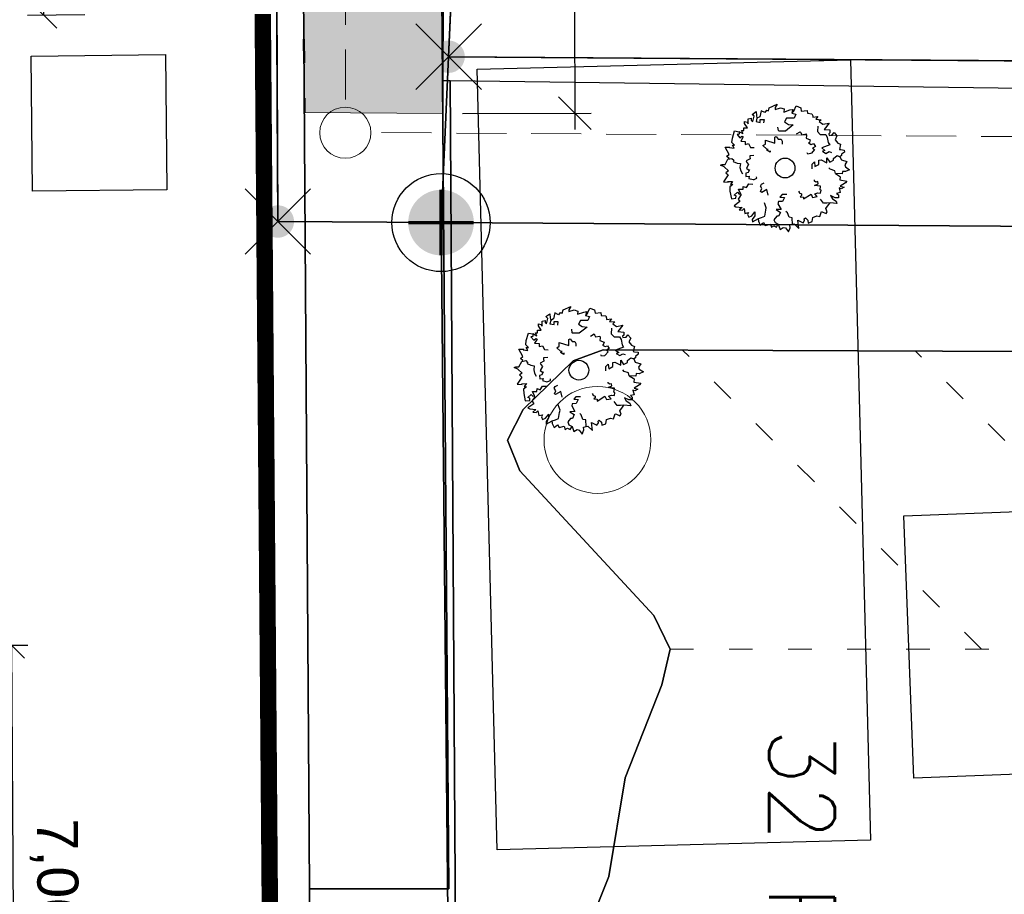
# Model space of a CAD drawing. Header units: metres. Extents: x 339653 to 341672, y 5744753 to 5747397.
# Tile 79 of 256: x 340495 to 340510, y 5745656 to 5745670. Entities that reach past the tile are written whole.
import ezdxf

# ---------------------------------------------------------------- set-up
doc = ezdxf.new("R2010")
doc.units = ezdxf.units.M
doc.header["$LTSCALE"] = 0.03
doc.header["$XCLIPFRAME"] = 2
doc.header["$PDMODE"] = 3
doc.header["$PDSIZE"] = 0.5
doc.linetypes.add('ACAD_ISO03W100', pattern=[30, 12, -18])
doc.linetypes.add('STRICHLINIEX2', pattern=[38.1, 25.4, -12.7])
for name, color, linetype in [('0-Bild', 7, 'Continuous'), ('BAEUME__AKTUELLER_DATENSTAND_', 7, 'Continuous'), ('FLURSTUECKSNUMMER', 7, 'Continuous'), ('P-Markierung', 2, 'Continuous'), ('PF-Gehweg', 41, 'Continuous'), ('PUNKTORT___GRENZPUNKT_3020', 7, 'Continuous'), ('UMRINGE_FAHRBAHN', 7, 'Continuous'), ('UMRINGE_FLURSTUECKSABGRENZUNGEN', 7, 'Continuous'), ('UMRINGE_GEHWEG', 7, 'Continuous'), ('UMRINGE_GRUENSTREIFEN', 7, 'Continuous'), ('UMRINGE_PARKSTREIFEN', 7, 'Continuous'), ('UMRINGE_STRASSENTEILFLAECHEN__G', 7, 'Continuous')]:
    doc.layers.add(name, color=color, linetype=linetype)
for name, color, linetype, lineweight in [('B-Baum', 83, 'Continuous', 25), ('B-Topografische_Linien', 83, 'ACAD_ISO03W100', 18), ('B-V-Kanal_RW', 131, 'STRICHLINIEX2', 18), ('Flurstücke_Grenzpunkte', 7, 'Continuous', 25), ('Historie', 7, 'Continuous', 25), ('P-Bemaßung', 4, 'Continuous', 25), ('P-Bord_rund', 1, 'ACAD_ISO03W100', 50), ('P-Bord_tief', 3, 'Continuous', 35), ('P-TR_Material', 6, 'Continuous', 18), ('Verkehr', 7, 'Continuous', 25)]:
    doc.layers.add(name, color=color, linetype=linetype, lineweight=lineweight)
doc.styles.add('DYN_DIM', font='arial.ttf')
doc.styles.add('FLURSTUECKSNUMMER', font='simplex.shx')
doc.styles.get("Standard").update_dxf_attribs({"font": 'arial.ttf'})
doc.dimstyles.new('M250', dxfattribs={"dimtxt": 0.625, "dimasz": 0.4, "dimexe": 0.25, "dimexo": 0.1, "dimgap": 0.25, "dimtad": 1, "dimzin": 0, "dimtxsty": 'Standard', "dimblk": 'OBLIQUE', "dimcen": 0.05, "dimadec": 0, "dimazin": 0, "dimtfac": 1, "dimtofl": 0, "dimtmove": 1, "dimatfit": 2, "dimldrblk": 'OBLIQUE', "dimfxl": 0.625, "dimfxlon": 1, "dimtolj": 1, "dimtzin": 0, "dimarcsym": 0})
doc.dimstyles.new('M50_Bemaßung 66', dxfattribs={"dimscale": 0.2, "dimtxt": 0.625, "dimasz": 0.5, "dimexe": 0.25, "dimexo": 0.25, "dimgap": 0.25, "dimtad": 1, "dimzin": 0, "dimtxsty": 'DYN_DIM', "dimblk": 'OBLIQUE', "dimcen": -1, "dimdle": 0.25, "dimclrt": 256, "dimaunit": 2, "dimazin": 0, "dimtfac": 0.75, "dimtmove": 1, "dimatfit": 2, "dimfxl": 1, "dimtvp": 1.5, "dimtolj": 1, "dimtzin": 0, "dimarcsym": 0})
picture_1 = doc.add_image_def('image7.jpg', size_in_pixel=(450, 300))
picture_2 = doc.add_image_def('image8.png', size_in_pixel=(1024, 564))

# ---------------------------------------------------------------- blocks, each defined once
blk = doc.blocks.new('2C00108')
at = {"layer": 'B-Baum'}
for p, q in [((2.223, 3.668), (2.162, 3.605)), ((1.194, 3.495), (1.109, 3.447)), ((0.685, 2.973), (0.565, 3.039)), ((0.263, 2.233), (0.229, 2.208)), ((3.675, 2.318), (3.626, 2.281)), ((0.63, 1.133), (0.611, 1.164)), ((3.282, 0.821), (3.327, 0.882)), ((1.153, 0.361), (1.153, 0.408)), ((1.735, 0.202), (1.756, 0.237)), ((2.181, 0.231), (2.233, 0.246))]:
    blk.add_line(p, q, dxfattribs=at)
for points in [[(0.685, 2.973), (0.644, 3.073), (0.705, 3.073), (0.705, 3.16), (0.819, 3.16), (0.732, 3.291), (0.732, 3.347), (0.806, 3.329), (0.846, 3.279), (0.846, 3.429), (0.934, 3.447), (0.934, 3.391), (0.981, 3.347), (1.021, 3.51), (0.961, 3.566), (1.082, 3.653), (1.095, 3.529), (1.109, 3.447), (1.082, 3.347), (1.21, 3.322), (1.21, 3.416), (1.324, 3.416), (1.311, 3.31)], [(1.396, 3.695), (1.346, 3.624), (1.233, 3.679), (1.194, 3.495)], [(1.396, 3.695), (1.456, 3.674), (1.482, 3.768), (1.718, 3.874), (1.657, 3.774), (1.657, 3.718), (1.819, 3.768), (1.933, 3.736), (1.92, 3.637), (2.108, 3.705), (2.196, 3.718), (2.162, 3.605), (2.283, 3.574), (2.236, 3.449), (2.007, 3.449), (1.947, 3.337), (2.061, 3.262), (2.209, 3.249), (1.974, 3.062), (1.772, 3.062), (1.758, 3.074), (1.745, 3.181)], [(2.223, 3.668), (2.297, 3.824), (2.438, 3.768), (2.452, 3.668), (2.627, 3.687), (2.64, 3.605), (2.775, 3.587), (2.802, 3.524), (2.802, 3.48), (2.95, 3.499), (2.889, 3.418), (3.051, 3.405), (2.99, 3.349), (3.103, 3.265)], [(3.103, 3.265), (3.299, 3.303), (3.143, 3.113), (3.321, 3.094), (3.321, 3.008), (3.287, 2.974), (3.297, 2.931), (3.393, 2.946), (3.45, 3.018), (3.532, 2.917), (3.479, 2.797), (3.56, 2.696), (3.645, 2.663), (3.609, 2.505), (3.647, 2.5), (3.757, 2.485), (3.762, 2.423), (3.676, 2.361), (3.675, 2.318)], [(0.263, 2.233), (0.188, 2.296), (0.263, 2.352), (0.141, 2.577), (0.289, 2.577), (0.276, 2.558), (0.417, 2.539), (0.363, 2.633), (0.431, 2.633), (0.35, 2.714), (0.363, 2.845), (0.431, 3.064), (0.565, 3.039), (0.565, 2.964), (0.505, 2.952), (0.592, 2.852), (0.653, 2.902), (0.693, 2.883), (0.619, 2.758), (0.754, 2.746), (0.754, 2.658), (0.855, 2.683), (0.915, 2.564), (1.026, 2.56)], [(2.312, 2.972), (2.42, 3.041), (2.434, 3.013), (2.465, 2.951), (2.596, 2.975), (2.607, 2.924), (2.601, 2.845), (2.724, 2.795), (2.698, 2.712), (2.674, 2.7), (2.755, 2.657), (2.827, 2.679), (2.884, 2.595), (2.796, 2.544), (2.848, 2.501), (2.759, 2.393), (2.735, 2.381), (2.646, 2.364), (2.626, 2.404)], [(2.952, 3.213), (2.939, 3.045), (3.027, 2.957), (3.192, 2.957), (3.239, 2.87), (3.271, 2.709), (3.318, 2.641), (3.075, 2.549), (3.168, 2.476), (3.094, 2.451), (3.2, 2.382), (3.293, 2.441), (3.365, 2.414)], [(1.505, 2.466), (1.505, 2.416), (1.404, 2.479), (1.451, 2.504), (1.404, 2.516), (1.29, 2.622), (1.364, 2.666), (1.364, 2.785), (1.653, 2.691), (1.653, 2.872), (1.693, 2.891), (1.754, 2.81), (1.842, 2.81), (1.868, 2.754), (1.868, 2.666)], [(0.244, 1.852), (0.114, 1.977), (0, 2.027), (0.054, 2.046), (0.141, 2.046), (0.229, 2.208), (0.35, 2.233), (0.404, 2.177), (0.39, 2.14), (0.505, 2.09), (0.606, 2.077), (0.592, 1.952), (0.619, 1.852), (0.666, 1.759)], [(1.015, 2.321), (0.887, 2.313), (0.892, 2.282), (0.903, 2.214), (0.783, 2.156), (0.805, 2.109), (0.856, 2.048), (0.786, 1.935), (0.856, 1.883), (0.883, 1.888), (0.842, 1.805), (0.771, 1.78), (0.774, 1.68), (0.875, 1.69), (0.859, 1.624), (0.994, 1.59), (1.021, 1.594), (1.103, 1.633), (1.096, 1.676)], [(2.778, 1.919), (2.778, 2.056), (2.852, 2.125), (2.866, 1.987), (2.987, 2.05), (2.987, 2.175), (3.054, 2.187), (3.229, 2.094), (3.229, 2.25), (3.317, 2.118), (3.431, 2.175), (3.431, 2.231), (3.539, 2.318), (3.626, 2.281), (3.673, 2.187), (3.835, 2.137), (3.774, 2.037), (3.788, 1.975), (3.916, 1.887), (3.788, 1.831), (3.7, 1.837), (3.687, 1.762), (3.485, 1.769), (3.471, 1.856), (3.33, 1.906), (3.29, 1.95)], [(0.244, 1.852), (0.165, 1.797), (0.233, 1.734), (0.091, 1.522), (0.239, 1.507), (0.227, 1.527), (0.369, 1.533), (0.307, 1.444), (0.374, 1.438), (0.286, 1.365), (0.287, 1.233), (0.333, 1.009), (0.469, 1.021), (0.476, 1.096), (0.417, 1.114), (0.514, 1.205), (0.569, 1.15), (0.611, 1.164), (0.55, 1.296), (0.685, 1.295), (0.693, 1.383), (0.791, 1.348), (0.863, 1.46), (0.978, 1.454)], [(2.366, 1.238), (2.385, 1.207), (2.385, 1.188), (2.459, 1.157), (2.459, 1.107), (2.419, 1.069), (2.52, 1.057), (2.52, 1.001), (2.748, 1.15), (2.796, 1.05), (2.937, 1.075), (2.863, 1.157), (2.95, 1.188), (3.038, 1.175), (3.051, 1.269), (3.024, 1.275), (3.038, 1.394), (2.849, 1.413), (2.964, 1.463), (2.95, 1.531), (2.897, 1.513), (2.849, 1.544), (2.849, 1.581)], [(3.485, 1.769), (3.609, 1.694), (3.636, 1.675), (3.623, 1.582), (3.838, 1.544), (3.798, 1.494), (3.636, 1.394), (3.751, 1.363), (3.663, 1.313), (3.596, 1.338), (3.636, 1.195), (3.522, 1.17), (3.576, 1.126), (3.576, 1.038), (3.475, 1.038), (3.34, 1.107), (3.394, 1.007), (3.509, 0.938), (3.535, 0.864), (3.327, 0.882), (3.226, 0.87), (3.125, 0.87), (3.035, 0.995)], [(1.452, 1.119), (1.411, 1.292), (1.256, 1.199), (1.219, 1.224), (1.258, 1.318), (1.213, 1.393), (1.247, 1.445), (1.322, 1.49)], [(0.63, 1.133), (0.558, 1.028), (0.541, 0.999), (0.592, 0.92), (0.412, 0.796), (0.47, 0.767), (0.658, 0.744), (0.567, 0.668), (0.668, 0.659), (0.718, 0.71), (0.742, 0.562), (0.856, 0.587), (0.825, 0.525), (0.862, 0.446), (0.953, 0.488), (1.047, 0.606), (1.04, 0.493), (0.965, 0.383), (0.971, 0.304), (1.153, 0.408), (1.25, 0.438), (1.342, 0.48), (1.377, 0.662), (1.391, 0.729), (1.333, 0.888)], [(2.009, 1.137), (1.872, 1.135), (1.805, 1.059), (1.942, 1.048), (1.882, 0.926), (1.757, 0.924), (1.745, 0.856), (1.842, 0.683), (1.686, 0.68), (1.819, 0.595), (1.764, 0.48), (1.708, 0.479), (1.622, 0.37), (1.661, 0.283), (1.756, 0.237), (1.808, 0.077), (1.907, 0.139), (1.97, 0.126), (2.06, 0), (2.114, 0.129), (2.106, 0.216), (2.181, 0.231), (2.171, 0.433), (2.083, 0.445), (2.031, 0.585), (1.987, 0.625)], [(2.233, 0.246), (2.379, 0.11), (2.348, 0.353), (2.508, 0.275), (2.554, 0.348), (2.544, 0.394), (2.575, 0.425), (2.648, 0.362), (2.659, 0.271), (2.781, 0.313), (2.8, 0.442), (2.923, 0.485), (3.013, 0.467), (3.066, 0.621), (3.101, 0.604), (3.202, 0.558), (3.239, 0.608), (3.199, 0.707), (3.282, 0.821)], [(1.153, 0.361), (1.153, 0.327), (1.207, 0.206), (1.31, 0.283), (1.36, 0.201), (1.518, 0.239), (1.545, 0.146), (1.616, 0.185), (1.698, 0.141), (1.735, 0.202)]]:
    blk.add_lwpolyline(points, dxfattribs=at)
blk.add_circle((1.961, 1.94), 0.3, dxfattribs=at)
blk = doc.blocks.new('CIRCLE')
at = {"layer": 'B-Baum'}
blk.add_blockref('2C00108', (-1.978, -1.95), dxfattribs=at)
blk = doc.blocks.new('3640')
h = blk.add_hatch(color=254)
edge = h.paths.add_edge_path(flags=0)
edge.add_arc((0, 0), 1, 0, 360)
at = {"color": 8, "const_width": 0.1}
for points in [[(0, -1), (0, 1)], [(1, 0), (-1, 0)]]:
    blk.add_lwpolyline(points, dxfattribs=at)
blk = doc.blocks.new('_Oblique')
at = {"color": 0, "lineweight": -2}
blk.add_line((-0.5, -0.5), (0.5, 0.5), dxfattribs=at)
blk = doc.blocks.new('*D48')
at = {"layer": 'Defpoints', "color": 0, "transparency": 16777216}
for p in [(340494.983, 5745678.55), (340496.519, 5745678.561), (340496.581, 5745669.726)]:
    blk.add_point(p, dxfattribs=at)
at = {"layer": 'P-Bemaßung', "color": 0, "lineweight": -2, "transparency": 16777216}
for p, q in [((340495.608, 5745678.555), (340494.733, 5745678.549)), ((340495.046, 5745669.716), (340494.983, 5745678.55)), ((340495.671, 5745669.72), (340494.796, 5745669.714))]:
    blk.add_line(p, q, dxfattribs=at)
at = {"layer": 'P-Bemaßung', "color": 0, "lineweight": -2, "transparency": 16777216, "xscale": 0.4, "yscale": 0.4, "zscale": 0.4}
for p, rotation in [((340494.983, 5745678.55), 90.40638668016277), ((340495.046, 5745669.716), 270.4063866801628)]:
    blk.add_blockref('_Oblique', p, dxfattribs=dict(at, rotation=rotation))
at = {"layer": 'P-Bemaßung', "color": 0, "transparency": 16777216, "insert": (340495.64, 5745674.137), "char_height": 0.625, "attachment_point": 5, "rotation": 270.4064}
blk.add_mtext('\\A1;9,00', dxfattribs=at)
blk = doc.blocks.new('Grenzpunkt. Abmarkung nach Quellenlage nicht zu spezifizieren')
at = {"lineweight": -2}
blk.add_hatch(color=256, dxfattribs=at).paths.add_polyline_path([(0, 0.165, -1), (0, -0.165, -1)], flags=0)
blk.add_point((0, 0), dxfattribs=at)
blk = doc.blocks.new('Grenzpunkt mit Abmarkung (Marke)')
at = {"lineweight": -2}
blk.add_circle((0, 0), 0.499, dxfattribs=at)
blk = doc.blocks.new('*D108')
at = {"layer": 'Defpoints', "color": 0, "transparency": 16777216}
for p in [(340491.741, 5745660.089), (340491.789, 5745653.092), (340494.601, 5745653.111)]:
    blk.add_point(p, dxfattribs=at)
at = {"layer": 'P-Bemaßung', "color": 0, "lineweight": -2, "transparency": 16777216}
for p, q in [((340493.928, 5745660.104), (340494.803, 5745660.11)), ((340494.553, 5745660.108), (340494.601, 5745653.111)), ((340493.976, 5745653.106), (340494.851, 5745653.112))]:
    blk.add_line(p, q, dxfattribs=at)
at = {"layer": 'P-Bemaßung', "color": 0, "lineweight": -2, "transparency": 16777216, "xscale": 0.4, "yscale": 0.4, "zscale": 0.4}
for p, rotation in [((340494.553, 5745660.108), 90.3904027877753), ((340494.601, 5745653.111), 270.3904027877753)]:
    blk.add_blockref('_Oblique', p, dxfattribs=dict(at, rotation=rotation))
at = {"layer": 'P-Bemaßung', "color": 0, "transparency": 16777216, "insert": (340495.202, 5745656.614), "char_height": 0.625, "attachment_point": 5, "rotation": 270.3904}
blk.add_mtext('\\A1;7,00', dxfattribs=at)
blk = doc.blocks.new('SCHACHT_NEU')
at = {"color": 83, "linetype": 'Continuous'}
blk.add_circle((-0.004, -0.004), 0.312, dxfattribs=at)
blk = doc.blocks.new('*D199')
at = {"layer": 'Defpoints', "color": 0, "transparency": 16777216}
for p in [(340501.15, 5745679.201), (340501.179, 5745668.218), (340503.142, 5745668.223)]:
    blk.add_point(p, dxfattribs=at)
at = {"layer": 'P-Bemaßung', "color": 0, "lineweight": -2, "transparency": 16777216}
for p, q in [((340503.113, 5745679.456), (340503.143, 5745667.973)), ((340501.4, 5745679.201), (340503.363, 5745679.207)), ((340501.429, 5745668.219), (340503.392, 5745668.224))]:
    blk.add_line(p, q, dxfattribs=at)
at = {"layer": 'P-Bemaßung', "color": 0, "lineweight": -2, "transparency": 16777216, "xscale": 0.5, "yscale": 0.5, "zscale": 0.5}
for p, rotation in [((340503.113, 5745679.206), 90.15202178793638), ((340503.142, 5745668.223), 270.1520217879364)]:
    blk.add_blockref('_Oblique', p, dxfattribs=dict(at, rotation=rotation))
at = {"layer": 'P-Bemaßung', "transparency": 16777216, "insert": (340503.753, 5745673.716), "char_height": 0.625, "attachment_point": 5, "rotation": 270.152, "style": 'DYN_DIM'}
blk.add_mtext('\\A1;11,00', dxfattribs=at)

msp = doc.modelspace()

# ---------------------------------------------------------------- hatches: boundary and pattern name
at = {"layer": 'PF-Gehweg'}
h = msp.add_hatch(color=256, dxfattribs=at)
h.dxf.hatch_style = 1
h.paths.add_polyline_path([(340501.13, 5745668.218), (340501.158, 5745679.201), (340498.945, 5745679.25), (340499.021, 5745668.23)])

# ---------------------------------------------------------------- linework, layer by layer
at = {"layer": 'B-Topografische_Linien'}
for p, q in [((340509.34, 5745660.054), (340504.784, 5745664.61)), ((340512.881, 5745660.048), (340508.334, 5745664.596))]:
    msp.add_line(p, q, dxfattribs=at)
msp.add_lwpolyline([(340504.594, 5745660.048), (340541.165, 5745660.048)], dxfattribs=at)
at = {"layer": 'B-Topografische_Linien', "linetype": 'ByBlock'}
msp.add_circle((340503.488, 5745663.239), 0.815, dxfattribs=at)
at = {"layer": 'B-V-Kanal_RW', "color": 83}
for points in [[(340499.648, 5745668.429, 0), (340499.652, 5745706.634, 0)], [(340499.648, 5745668.429, 0), (340499.652, 5745706.634, 0)], [(340499.648, 5745668.429, 0), (340499.652, 5745706.634, 0)], [(340499.648, 5745668.429, 0), (340499.652, 5745706.634, 0)], [(340530.673, 5745667.735, 0), (340500.148, 5745667.926, 0)], [(340530.673, 5745667.735, 0), (340500.148, 5745667.926, 0)], [(340530.673, 5745667.735, 0), (340500.148, 5745667.926, 0)], [(340530.673, 5745667.735, 0), (340500.148, 5745667.926, 0)]]:
    msp.add_polyline3d(points, dxfattribs=at)
at = {"layer": 'Flurstücke_Grenzpunkte', "color": 83}
for points in [[(340488.544, 5745798.769), (340487.999, 5745859.442), (340487.768, 5745885.024), (340489.819, 5745878.938), (340491.494, 5745859.471), (340492.103, 5745791.779), (340498.163, 5745791.788), (340501.554, 5745791.793), (340501.568, 5745771.522), (340501.63, 5745678.14), (340501.218, 5745669.083), (340501.103, 5745666.554), (340498.615, 5745666.57), (340498.06, 5745788.18), (340492.133, 5745788.36), (340488.636, 5745788.466)], [(340501.218, 5745669.083), (340501.63, 5745678.14), (340664.621, 5745676.978), (340681.451, 5745673.953), (340694.382, 5745668.527), (340694.452, 5745662.442), (340688.741, 5745663.523), (340663.827, 5745668.005), (340592.665, 5745668.452), (340592.656, 5745667.202), (340559.094, 5745667.412), (340559.103, 5745668.663)], [(340501.218, 5745669.083), (340559.103, 5745668.663), (340559.094, 5745667.412), (340559.086, 5745666.172), (340551.321, 5745666.223), (340542.187, 5745666.283), (340501.103, 5745666.554)], [(340501.408, 5745634.914), (340501.103, 5745666.554), (340542.187, 5745666.283), (340542, 5745659.006), (340551.15, 5745658.688), (340551.321, 5745666.223), (340559.086, 5745666.172), (340559.047, 5745660.15), (340558.974, 5745648.959), (340558.939, 5745643.5), (340558.135, 5745643.451), (340555.128, 5745640.079), (340555.366, 5745635.488), (340553.367, 5745634.505), (340538.787, 5745634.62), (340533.201, 5745634.664), (340527.418, 5745634.709)]]:
    msp.add_lwpolyline(points, close=True, dxfattribs=at)
msp.add_lwpolyline([(340498.06, 5745788.18), (340498.615, 5745666.57), (340501.103, 5745666.554), (340501.408, 5745634.914), (340502.014, 5745572.218), (340502.182, 5745554.868)], dxfattribs=at)
at = {"layer": 'Historie', "color": 83}
for points in [[(340501.63, 5745678.14), (340664.621, 5745676.978), (340681.451, 5745673.953), (340694.382, 5745668.527), (340694.452, 5745662.442), (340688.741, 5745663.523), (340663.827, 5745668.005), (340592.665, 5745668.452), (340559.103, 5745668.663), (340551.312, 5745668.716), (340542.213, 5745668.783), (340501.218, 5745669.083)], [(340559.103, 5745668.663), (340592.665, 5745668.452), (340663.827, 5745668.005), (340688.741, 5745663.523), (340694.452, 5745662.442), (340694.479, 5745659.956), (340688.302, 5745661.063), (340684.225, 5745661.793), (340663.594, 5745665.49), (340658.123, 5745665.525), (340627.674, 5745665.724), (340592.648, 5745665.953), (340559.086, 5745666.172), (340551.321, 5745666.223), (340542.187, 5745666.283), (340501.103, 5745666.554), (340501.218, 5745669.083), (340542.213, 5745668.783), (340551.312, 5745668.716)]]:
    msp.add_lwpolyline(points, close=True, dxfattribs=at)
at = {"layer": 'P-Bord_rund'}
msp.add_lwpolyline([(340498.945, 5745679.25), (340499.021, 5745668.23)], dxfattribs=at)
at = {"layer": 'P-Bord_tief'}
msp.add_lwpolyline([(340501.158, 5745679.201), (340501.13, 5745668.218)], dxfattribs=at)
at = {"layer": 'P-Markierung', "color": 10, "const_width": 0.25}
msp.add_lwpolyline([(340499.109, 5745581.605), (340498.683, 5745632.255), (340498.385, 5745669.734)], dxfattribs=at)
at = {"layer": 'P-TR_Material'}
msp.add_line((340501.13, 5745668.218), (340499.021, 5745668.23), dxfattribs=at)
at = {"layer": 'UMRINGE_FAHRBAHN', "color": 83}
msp.add_polyline3d([(340499.728, 5745582.364, 0), (340499.193, 5745645.927, 0), (340499.098, 5745656.391, 0), (340499.008, 5745670.117, 0), (340498.978, 5745674.346, 0), (340492.89, 5745674.317, 0), (340492.912, 5745669.117, 0), (340492.941, 5745666.203, 0), (340492.956, 5745663.19, 0), (340493.005, 5745656.902, 0), (340493.019, 5745653.638, 0), (340493.084, 5745648.45, 0), (340493.107, 5745645.166, 0), (340493.135, 5745639.82, 0), (340493.159, 5745636.305, 0), (340493.202, 5745630.348, 0), (340493.22, 5745627.414, 0), (340493.317, 5745617.961, 0), (340493.352, 5745609.912, 0)], dxfattribs=at)
msp.add_polyline3d([(340499.728, 5745582.364, 0), (340499.193, 5745645.927, 0), (340499.098, 5745656.391, 0), (340499.008, 5745670.117, 0), (340498.978, 5745674.346, 0), (340492.89, 5745674.317, 0), (340492.912, 5745669.117, 0), (340492.941, 5745666.203, 0), (340492.956, 5745663.19, 0), (340493.005, 5745656.902, 0), (340493.019, 5745653.638, 0), (340493.084, 5745648.45, 0), (340493.107, 5745645.166, 0), (340493.135, 5745639.82, 0), (340493.159, 5745636.305, 0), (340493.202, 5745630.348, 0), (340493.22, 5745627.414, 0), (340493.317, 5745617.961, 0), (340493.352, 5745609.912, 0)], dxfattribs=at)
at = {"layer": 'UMRINGE_FLURSTUECKSABGRENZUNGEN', "color": 83}
for points in [[(340487.999, 5745859.442, 0), (340488.563, 5745796.631, 0), (340488.636, 5745788.466, 0), (340492.133, 5745788.36, 0), (340498.06, 5745788.18, 0), (340498.183, 5745761.33, 0), (340498.557, 5745679.191, 0), (340498.607, 5745668.356, 0), (340498.615, 5745666.57, 0), (340501.103, 5745666.554, 0), (340501.218, 5745669.083, 0), (340501.291, 5745670.682, 0), (340501.531, 5745675.973, 0), (340501.63, 5745678.14, 0), (340501.575, 5745761.613, 0), (340501.572, 5745765.488, 0), (340501.568, 5745771.522, 0), (340501.554, 5745791.793, 0), (340498.163, 5745791.788, 0), (340492.103, 5745791.779, 0), (340491.494, 5745859.471, 0), (340489.819, 5745878.938, 0), (340487.768, 5745885.024, 0), (340487.999, 5745859.442, 0)], [(340498.163, 5745791.788, 0), (340492.103, 5745791.779, 0), (340491.494, 5745859.471, 0), (340489.819, 5745878.938, 0), (340487.768, 5745885.024, 0), (340487.999, 5745859.442, 0), (340488.563, 5745796.631, 0), (340488.636, 5745788.466, 0), (340492.133, 5745788.36, 0), (340498.06, 5745788.18, 0), (340498.615, 5745666.57, 0), (340501.103, 5745666.554, 0), (340501.218, 5745669.083, 0), (340501.291, 5745670.682, 0), (340501.531, 5745675.973, 0), (340501.63, 5745678.14, 0), (340501.575, 5745761.613, 0), (340501.568, 5745771.522, 0), (340501.554, 5745791.793, 0), (340498.163, 5745791.788, 0)], [(340502.152, 5745554.867, 0), (340502.014, 5745572.218, 0), (340501.408, 5745634.914, 0), (340501.103, 5745666.554, 0), (340498.615, 5745666.57, 0), (340498.06, 5745788.18, 0)], [(340502.152, 5745554.867, 0), (340502.014, 5745572.218, 0), (340501.408, 5745634.914, 0), (340501.103, 5745666.554, 0), (340498.615, 5745666.57, 0), (340498.06, 5745788.18, 0)], [(340502.135, 5745556.952, 0), (340502.058, 5745566.744, 0), (340502.014, 5745572.218, 0), (340501.408, 5745634.914, 0), (340501.103, 5745666.554, 0), (340498.615, 5745666.57, 0), (340498.607, 5745668.356, 0), (340498.557, 5745679.191, 0), (340498.183, 5745761.33, 0)], [(340501.63, 5745678.14, 0), (340501.531, 5745675.973, 0), (340501.291, 5745670.682, 0), (340501.218, 5745669.083, 0), (340559.103, 5745668.663, 0), (340559.094, 5745667.412, 0), (340559.086, 5745666.172, 0), (340565.076, 5745666.133, 0), (340583.831, 5745666.011, 0), (340592.648, 5745665.953, 0), (340592.656, 5745667.202, 0), (340592.665, 5745668.452, 0), (340663.827, 5745668.005, 0), (340688.741, 5745663.523, 0), (340694.452, 5745662.442, 0), (340694.382, 5745668.527, 0), (340686.756, 5745671.727, 0), (340681.451, 5745673.953, 0), (340664.621, 5745676.978, 0), (340658.047, 5745677.025, 0), (340653.684, 5745677.056, 0), (340501.63, 5745678.14, 0)], [(340549.438, 5745677.799, 0), (340516.372, 5745678.035, 0), (340501.63, 5745678.14, 0), (340501.531, 5745675.973, 0), (340501.291, 5745670.682, 0), (340501.218, 5745669.083, 0), (340559.103, 5745668.663, 0), (340559.094, 5745667.412, 0), (340559.086, 5745666.172, 0), (340565.076, 5745666.133, 0), (340592.648, 5745665.953, 0), (340592.656, 5745667.202, 0), (340592.665, 5745668.452, 0), (340663.827, 5745668.005, 0), (340688.741, 5745663.523, 0), (340694.452, 5745662.442, 0)], [(340559.103, 5745668.663, 0), (340501.218, 5745669.083, 0), (340501.103, 5745666.554, 0), (340542.187, 5745666.283, 0), (340551.321, 5745666.223, 0), (340559.086, 5745666.172, 0), (340559.094, 5745667.412, 0), (340559.103, 5745668.663, 0)], [(340501.408, 5745634.914, 0), (340527.418, 5745634.709, 0), (340533.201, 5745634.664, 0), (340538.787, 5745634.62, 0), (340553.367, 5745634.505, 0), (340555.366, 5745635.488, 0), (340555.128, 5745640.079, 0), (340558.135, 5745643.451, 0), (340558.939, 5745643.5, 0), (340558.974, 5745648.959, 0), (340559.047, 5745660.15, 0), (340559.086, 5745666.172, 0), (340551.321, 5745666.223, 0), (340551.15, 5745658.688, 0), (340542, 5745659.006, 0), (340542.187, 5745666.283, 0), (340501.103, 5745666.554, 0), (340501.408, 5745634.914, 0)]]:
    msp.add_polyline3d(points, dxfattribs=at)
at = {"layer": 'UMRINGE_FLURSTUECKSABGRENZUNGEN', "color": 18}
for points in [[(340501.218, 5745669.083, 0), (340501.103, 5745666.554, 0), (340542.187, 5745666.283, 0), (340551.321, 5745666.223, 0), (340559.086, 5745666.172, 0), (340559.094, 5745667.412, 0), (340559.103, 5745668.663, 0), (340501.218, 5745669.083, 0)], [(340501.408, 5745634.914, 0), (340527.418, 5745634.709, 0), (340533.201, 5745634.664, 0), (340538.787, 5745634.62, 0), (340553.367, 5745634.505, 0), (340555.366, 5745635.488, 0), (340555.128, 5745640.079, 0), (340558.135, 5745643.451, 0), (340558.939, 5745643.5, 0), (340558.974, 5745648.959, 0), (340559.047, 5745660.15, 0), (340559.086, 5745666.172, 0), (340551.321, 5745666.223, 0), (340551.15, 5745658.688, 0), (340542, 5745659.006, 0), (340542.187, 5745666.283, 0), (340501.103, 5745666.554, 0), (340501.408, 5745634.914, 0)]]:
    msp.add_polyline3d(points, dxfattribs=at)
at = {"layer": 'UMRINGE_GEHWEG', "color": 83}
msp.add_polyline3d([(340499.098, 5745656.391, 0), (340501.22, 5745656.393, 0), (340501.126, 5745668.713, 0), (340501.116, 5745670.031, 0), (340499.008, 5745670.117, 0), (340499.098, 5745656.391, 0)], dxfattribs=at)
msp.add_polyline3d([(340499.098, 5745656.391, 0), (340501.22, 5745656.393, 0), (340501.126, 5745668.713, 0), (340501.116, 5745670.031, 0), (340499.008, 5745670.117, 0), (340499.098, 5745656.391, 0)], dxfattribs=at)
at = {"layer": 'UMRINGE_GRUENSTREIFEN', "color": 83}
for points in [[(340501.242, 5745668.714, 0), (340501.334, 5745654.086, 0)], [(340548.167, 5745655.742, 0), (340551.453, 5745658.209, 0), (340554.049, 5745661.435, 0), (340555.503, 5745665.119, 0), (340555.563, 5745667.989, 0), (340501.242, 5745668.714, 0)], [(340501.242, 5745668.714, 0), (340501.334, 5745654.086, 0)], [(340548.167, 5745655.742, 0), (340551.453, 5745658.209, 0), (340554.049, 5745661.435, 0), (340555.503, 5745665.119, 0), (340555.563, 5745667.989, 0), (340501.242, 5745668.714, 0)], [(340503.033, 5745654.997, 0), (340503.659, 5745656.583, 0), (340503.912, 5745658.084, 0), (340504.471, 5745659.503, 0), (340504.594, 5745660.048, 0), (340504.345, 5745660.559, 0), (340502.305, 5745662.765, 0), (340502.115, 5745663.233, 0), (340502.354, 5745663.704, 0), (340503.116, 5745664.443, 0), (340503.573, 5745664.614, 0), (340537.202, 5745664.481, 0), (340538.247, 5745663.857, 0), (340542.016, 5745658.938, 0), (340542.571, 5745658.565, 0), (340543.858, 5745660.404, 0), (340544.089, 5745661.155, 0), (340544.21, 5745664.523, 0), (340548.26, 5745664.446, 0), (340548.208, 5745660.805, 0), (340545.26, 5745660.896, 0), (340544.883, 5745659.791, 0), (340543.469, 5745657.777, 0), (340545.324, 5745654.738, 0)], [(340503.033, 5745654.997, 0), (340503.659, 5745656.583, 0), (340503.912, 5745658.084, 0), (340504.471, 5745659.503, 0), (340504.594, 5745660.048, 0), (340504.345, 5745660.559, 0), (340502.305, 5745662.765, 0), (340502.115, 5745663.233, 0), (340502.354, 5745663.704, 0), (340503.116, 5745664.443, 0), (340503.573, 5745664.614, 0), (340537.202, 5745664.481, 0), (340538.247, 5745663.857, 0), (340542.016, 5745658.938, 0), (340542.571, 5745658.565, 0), (340543.858, 5745660.404, 0), (340544.089, 5745661.155, 0), (340544.21, 5745664.523, 0), (340548.26, 5745664.446, 0), (340548.208, 5745660.805, 0), (340545.26, 5745660.896, 0), (340544.883, 5745659.791, 0), (340543.469, 5745657.777, 0), (340545.324, 5745654.738, 0)]]:
    msp.add_polyline3d(points, dxfattribs=at)
at = {"layer": 'UMRINGE_PARKSTREIFEN', "color": 83}
for points in [[(340501.334, 5745654.086, 0), (340501.242, 5745668.714, 0), (340501.126, 5745668.713, 0), (340501.22, 5745656.393, 0), (340499.098, 5745656.391, 0), (340499.193, 5745645.927, 0)], [(340501.334, 5745654.086, 0), (340501.242, 5745668.714, 0), (340501.126, 5745668.713, 0), (340501.22, 5745656.393, 0), (340499.098, 5745656.391, 0), (340499.193, 5745645.927, 0)], [(340545.324, 5745654.738, 0), (340543.469, 5745657.777, 0), (340544.883, 5745659.791, 0), (340545.26, 5745660.896, 0), (340548.208, 5745660.805, 0), (340548.26, 5745664.446, 0), (340544.21, 5745664.523, 0), (340544.089, 5745661.155, 0), (340543.858, 5745660.404, 0), (340542.571, 5745658.565, 0), (340542.016, 5745658.938, 0), (340538.247, 5745663.857, 0), (340537.202, 5745664.481, 0), (340503.573, 5745664.614, 0), (340503.116, 5745664.443, 0), (340502.354, 5745663.704, 0), (340502.115, 5745663.233, 0), (340502.305, 5745662.765, 0), (340504.345, 5745660.559, 0), (340504.594, 5745660.048, 0), (340504.471, 5745659.503, 0), (340503.912, 5745658.084, 0), (340503.659, 5745656.583, 0), (340503.033, 5745654.997, 0)], [(340545.324, 5745654.738, 0), (340543.469, 5745657.777, 0), (340544.883, 5745659.791, 0), (340545.26, 5745660.896, 0), (340548.208, 5745660.805, 0), (340548.26, 5745664.446, 0), (340544.21, 5745664.523, 0), (340544.089, 5745661.155, 0), (340543.858, 5745660.404, 0), (340542.571, 5745658.565, 0), (340542.016, 5745658.938, 0), (340538.247, 5745663.857, 0), (340537.202, 5745664.481, 0), (340503.573, 5745664.614, 0), (340503.116, 5745664.443, 0), (340502.354, 5745663.704, 0), (340502.115, 5745663.233, 0), (340502.305, 5745662.765, 0), (340504.345, 5745660.559, 0), (340504.594, 5745660.048, 0), (340504.471, 5745659.503, 0), (340503.912, 5745658.084, 0), (340503.659, 5745656.583, 0), (340503.033, 5745654.997, 0)]]:
    msp.add_polyline3d(points, dxfattribs=at)
at = {"layer": 'UMRINGE_STRASSENTEILFLAECHEN__G', "color": 83}
msp.add_polyline3d([(340499.728, 5745582.364, 0), (340499.193, 5745645.927, 0), (340499.098, 5745656.391, 0), (340499.008, 5745670.117, 0), (340498.978, 5745674.346, 0), (340492.89, 5745674.317, 0), (340492.912, 5745669.117, 0), (340492.941, 5745666.203, 0), (340492.956, 5745663.19, 0), (340493.005, 5745656.902, 0), (340493.019, 5745653.638, 0), (340493.084, 5745648.45, 0), (340493.107, 5745645.166, 0), (340493.135, 5745639.82, 0), (340493.159, 5745636.305, 0), (340493.202, 5745630.348, 0), (340493.22, 5745627.414, 0), (340493.317, 5745617.961, 0), (340493.352, 5745609.912, 0)], dxfattribs=at)
at = {"layer": 'Verkehr', "color": 83}
msp.add_lwpolyline([(340501.568, 5745771.522), (340501.63, 5745678.14), (340501.218, 5745669.083), (340501.103, 5745666.554), (340501.408, 5745634.914), (340502.014, 5745572.218), (340502.182, 5745554.868)], dxfattribs=at)
for points in [[(340501.103, 5745666.554), (340501.218, 5745669.083), (340501.63, 5745678.14), (340664.621, 5745676.978), (340681.451, 5745673.953), (340694.382, 5745668.527), (340694.452, 5745662.442), (340694.479, 5745659.956), (340688.302, 5745661.063), (340684.225, 5745661.793), (340663.594, 5745665.49), (340658.123, 5745665.525), (340627.674, 5745665.724), (340592.648, 5745665.953), (340565.076, 5745666.133), (340559.086, 5745666.172), (340551.321, 5745666.223), (340542.187, 5745666.283)], [(340501.408, 5745634.914), (340501.103, 5745666.554), (340542.187, 5745666.283), (340542, 5745659.006), (340551.15, 5745658.688), (340551.321, 5745666.223), (340559.086, 5745666.172), (340559.047, 5745660.15), (340558.974, 5745648.959), (340558.939, 5745643.5), (340558.135, 5745643.451), (340555.128, 5745640.079), (340555.366, 5745635.488), (340553.367, 5745634.505), (340538.787, 5745634.62), (340533.201, 5745634.664), (340527.418, 5745634.709)]]:
    msp.add_lwpolyline(points, close=True, dxfattribs=at)

# ---------------------------------------------------------------- block references
at = {"layer": 'B-V-Kanal_RW', "color": 83, "xscale": 1.25, "yscale": 1.25, "zscale": 1.25}
msp.add_blockref('SCHACHT_NEU', (340499.648, 5745667.929), dxfattribs=at)
msp.add_blockref('SCHACHT_NEU', (340499.648, 5745667.929), dxfattribs=at)
at = {"layer": 'BAEUME__AKTUELLER_DATENSTAND_', "xscale": 0.5027541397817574, "yscale": 0.5027541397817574, "zscale": 0.5027541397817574}
for p in [(340506.357, 5745667.391), (340503.213, 5745664.307)]:
    msp.add_blockref('CIRCLE', p, dxfattribs=at)
at = {"layer": 'Flurstücke_Grenzpunkte', "color": 83, "xscale": 1.5, "yscale": 1.5, "zscale": 1.5}
for name, p in [('Grenzpunkt. Abmarkung nach Quellenlage nicht zu spezifizieren', (340501.218, 5745669.083)), ('Grenzpunkt mit Abmarkung (Marke)', (340501.103, 5745666.554)), ('Grenzpunkt. Abmarkung nach Quellenlage nicht zu spezifizieren', (340498.615, 5745666.57))]:
    msp.add_blockref(name, p, dxfattribs=at)
at = {"layer": 'PUNKTORT___GRENZPUNKT_3020', "xscale": 0.5, "yscale": 0.5, "zscale": 0.5}
msp.add_blockref('3640', (340501.103, 5745666.554), dxfattribs=at)

# ---------------------------------------------------------------- texts
at = {"layer": 'FLURSTUECKSNUMMER', "color": 83, "insert": (340505.774, 5745654.146), "char_height": 1, "attachment_point": 8, "rotation": 270, "style": 'FLURSTUECKSNUMMER'}
msp.add_mtext('32 Parkplätze', dxfattribs=at)

# ---------------------------------------------------------------- dimensions: what is measured, and where the dimension line sits
at = {"layer": 'P-Bemaßung'}
dim = msp.add_aligned_dim(p1=(340501.15, 5745679.201), p2=(340501.179, 5745668.218), distance=1.964, text='11,00', dimstyle='M50_Bemaßung 66', override={"dimscale": 1}, dxfattribs=at)
dim.commit()
dim.dimension.update_dxf_attribs({"geometry": '*D199', "text_midpoint": (340503.753, 5745673.716)})
dim = msp.add_aligned_dim(p1=(340496.581, 5745669.726), p2=(340496.519, 5745678.561), distance=1.535, text='9,00', dimstyle='M250', dxfattribs=at)
dim.commit()
dim.dimension.update_dxf_attribs({"geometry": '*D48', "text_midpoint": (340495.64, 5745674.137)})
dim = msp.add_aligned_dim(p1=(340491.741, 5745660.089), p2=(340491.789, 5745653.092), distance=2.812, dimstyle='M250', dxfattribs=at)
dim.commit()
dim.dimension.update_dxf_attribs({"geometry": '*D108', "text_midpoint": (340495.202, 5745656.614)})

# ---------------------------------------------------------------- pictures from other files: only their frames are drawn
at = {"layer": '0-Bild'}
image = msp.add_image(picture_1, insert=(340494.756, 5745666.558), size_in_units=(4.5, 3), rotation=0.594, dxfattribs=at)
image.set_boundary_path([(11.9, 46.07), (216.56, 252)])
image = msp.add_image(picture_1, insert=(340508.764, 5745657.164), size_in_units=(11.906, 7.937), rotation=91.4677, dxfattribs=at)
image.set_boundary_path([(-0.5, 42.275), (449.5, 257.48)])
image = msp.add_image(picture_2, insert=(340510.515, 5745658.167, -31.016), size_in_units=(4, 2.203), rotation=92.2133, dxfattribs=at)
image.dxf.flags = 7

doc.saveas('drawing.dxf')
